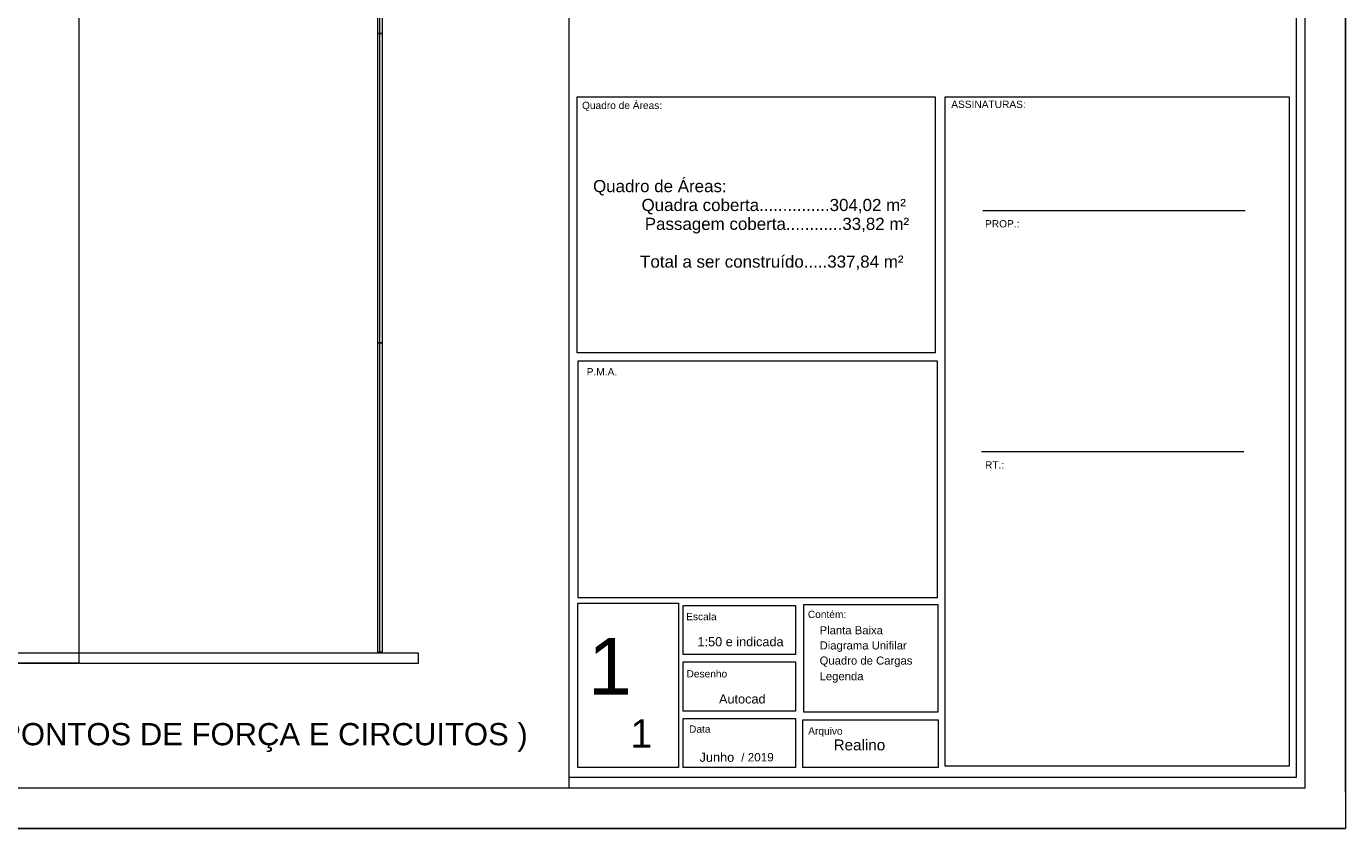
# Model space of a CAD drawing. Header units: millimetres. Extents: x 10050 to 25386, y -10594 to -3144.
# Tile 27 of 29: x 20128 to 25386, y -10594 to -7399. Entities that reach past the tile are written whole.
import ezdxf

# ---------------------------------------------------------------- set-up
doc = ezdxf.new("R2010")
doc.units = ezdxf.units.MM
for name, color, linetype in [('Anotação - Geral', 7, 'Continuous'), ('Desenho 2D - Geral', 7, 'Continuous'), ('Linha & Trama.2D', 7, 'Continuous'), ('Linha _ Trama.2D', 7, 'Continuous')]:
    doc.layers.add(name, color=color, linetype=linetype)
doc.layers.add('DI-Pontilhado', color=7, linetype='Continuous', lineweight=20)
doc.styles.add('GENERATED_STYLE_1', font='arial.ttf')

msp = doc.modelspace()

# ---------------------------------------------------------------- linework, layer by layer
at = {"layer": 'Desenho 2D - Geral', "color": 7, "linetype": 'Continuous', "lineweight": 0}
for p, q in [((22291.25, -10433.15), (22291.25, -5884.58)), ((25189.25, -5884.58), (25189.25, -10390.59)), ((22291.25, -9685.67), (22291.25, -7542.71)), ((22322.84, -7679.23), (23750.39, -7679.23)), ((22322.84, -8698.38), (22322.84, -7679.23)), ((23750.39, -7679.23), (23750.39, -8698.38)), ((23939.84, -8131.44), (24986.34, -8131.44)), ((23750.39, -8698.38), (22322.84, -8698.38)), ((23934.44, -9091.74), (24980.94, -9091.74)), ((23934.44, -9091.74), (24980.94, -9091.74)), ((22325.23, -9673.68), (23759, -9673.68)), ((25189.25, -10390.59), (22291.25, -10390.59))]:
    msp.add_line(p, q, dxfattribs=at)
at = {"layer": 'Desenho 2D - Geral', "color": 7, "linetype": 'Continuous', "lineweight": 0, "flags": 128}
for points in [[(22325.23, -9696.74), (22727.72, -9696.74), (22727.72, -10351.08), (22325.23, -10351.08)], [(22746.04, -9704.95), (23193.25, -9704.95), (23193.25, -9900.61), (22746.04, -9900.61)], [(23762.85, -9703), (23225.85, -9703), (23225.85, -10129.15), (23762.85, -10129.15)], [(22746.04, -9930.2), (23193.25, -9930.2), (23193.25, -10125.86), (22746.04, -10125.86)], [(22746.04, -10155.46), (23193.25, -10155.46), (23193.25, -10351.11), (22746.04, -10351.11)], [(23762.19, -10351.08), (23222.85, -10351.08), (23222.85, -10160.39), (23762.19, -10160.39)]]:
    msp.add_lwpolyline(points, close=True, dxfattribs=at)
at = {"layer": 'DI-Pontilhado'}
for p, q in [((21526.94, -6195.45), (21526.94, -7426.95)), ((21536.94, -7426.95), (21536.94, -6195.45)), ((21546.94, -7426.95), (21546.94, -6195.45)), ((21546.94, -7426.95), (21526.94, -7426.95)), ((21526.94, -7426.95), (21526.94, -8658.45)), ((21526.94, -7426.95), (21546.94, -7426.95)), ((21536.94, -8658.45), (21536.94, -7426.95)), ((21546.94, -8658.45), (21546.94, -7426.95)), ((21526.94, -8658.45), (21526.94, -9889.95)), ((21536.94, -9889.95), (21536.94, -8658.45)), ((21546.94, -9889.95), (21546.94, -8658.45)), ((14467.42, -9935.3), (20336.94, -9935.3)), ((21526.94, -9889.95), (21546.94, -9889.95))]:
    msp.add_line(p, q, dxfattribs=at)
msp.add_lwpolyline([(19056.37, -4935.3), (20336.94, -4935.3), (20336.94, -6090.68), (20336.94, -6348.88), (20336.94, -9935.3), (19771.06, -9935.3), (19771.06, -7335.3), (19055.56, -7335.3)], close=True, dxfattribs=at)
for points in [[(21691.06, -9895.3), (19771.06, -9895.3)], [(19771.06, -9935.3), (21691.06, -9935.3)], [(21691.06, -9935.3), (21691.06, -9895.3)]]:
    msp.add_lwpolyline(points, dxfattribs=at)
at = {"layer": 'Linha & Trama.2D', "color": 7, "linetype": 'Continuous', "lineweight": 0}
for p, q in [((25386.47, -3143.83), (25386.47, -10594.15)), ((25386.47, -8501.15), (25386.47, -3143.83)), ((25225.47, -10433.15), (25225.47, -3288.32)), ((25225.47, -10433.15), (25225.47, -3304.83)), ((25386.47, -3304.83), (25386.47, -10594.15)), ((25386.47, -10449.66), (25386.47, -3304.83)), ((23790.24, -10344.83), (23790.24, -7679.23)), ((23790.24, -7679.23), (25161.56, -7679.23)), ((25161.56, -7679.23), (25161.56, -10344.83)), ((23759, -8732.33), (22325.23, -8732.33)), ((22325.23, -8732.33), (22325.23, -9673.68)), ((23759, -9673.68), (23759, -8732.33)), ((25161.56, -10344.83), (23790.24, -10344.83)), ((25225.47, -10433.15), (10454.29, -10433.15)), ((25386.47, -10594.15), (10050.29, -10594.15)), ((10050.29, -10594.15), (25386.47, -10594.15)), ((10050.29, -10594.15), (25225.47, -10594.15))]:
    msp.add_line(p, q, dxfattribs=at)
at = {"layer": 'Linha _ Trama.2D', "color": 97, "linetype": 'Continuous', "lineweight": 0}
for p, q in [((21546.94, -8658.45), (21526.94, -8658.45)), ((21526.94, -8658.45), (21546.94, -8658.45))]:
    msp.add_line(p, q, dxfattribs=at)

# ---------------------------------------------------------------- texts
at = {"layer": 'Anotação - Geral', "color": 7, "linetype": 'Continuous', "lineweight": 0, "style": 'GENERATED_STYLE_1'}
for s, height, p in [('Planta Baixa', 32.2, (23289.63, -9820.12)), ('Diagrama Unifilar', 32.2, (23289.63, -9880.53)), ('Quadro de Cargas', 32.2, (23289.63, -9940.93)), ('Legenda', 32.2, (23289.63, -10003.25)), ('PLANTA BAIXA - ELÉTRICO ( PONTOS DE FORÇA E CIRCUITOS )', 88.55, (18304.91, -10262.18))]:
    msp.add_text(s, height=height, dxfattribs=at).set_placement(p)
at = {"layer": 'Anotação - Geral', "color": 7, "linetype": 'Continuous', "lineweight": 0, "char_height": 28.98, "attachment_point": 7, "style": 'GENERATED_STYLE_1'}
for s, insert in [('\\A1;Quadro de Áreas:', (22342.48, -7735.63)), ('\\A1;ASSINATURAS:', (23814.42, -7723.84)), ('\\A1;PROP.:', (23949.04, -8199.69)), ('\\A1;P.M.A.', (22361.29, -8788.94)), ('\\A1;RT.:', (23949.04, -9160)), ('\\A1;Escala\\P\\P    {\\H1.25x;1:50 e indicada}', (22757.81, -9868.3)), ('\\A1;Contém:', (23242.82, -9755.6)), ('\\A1;Desenho\\P\\P    {\\H1.25x;      Autocad}', (22759.23, -10096.32)), ('\\A1;Data\\P    {\\H1.25x; \\P   Junho  \\H0.92x;/ 2019}', (22769.08, -10328.48)), ('\\A1;Arquivo\\P{\\H1.5x;      Realino}', (23244.18, -10283.2))]:
    msp.add_mtext(s, dxfattribs=dict(at, insert=insert))
at = {"layer": 'Anotação - Geral', "color": 7, "linetype": 'Continuous', "lineweight": 0, "attachment_point": 7, "style": 'GENERATED_STYLE_1'}
for s, insert, char_height, line_spacing_factor in [('\\A1;Quadro de Áreas:\\P^IQuadra coberta...............304,02 m²\\P           Passagem coberta............33,82 m²\\P\\P          Total a ser construído.....337,84 m² ', (22386.57, -8368.52), 48.3, 0.933551), ('\\A1;1\\P{\\H0.64286x;   \\H0.77778x;1}', (22366.66, -10271.66), 225.4, 0.862301)]:
    msp.add_mtext(s, dxfattribs=dict(at, insert=insert, char_height=char_height, line_spacing_factor=line_spacing_factor))

doc.saveas('drawing.dxf')
